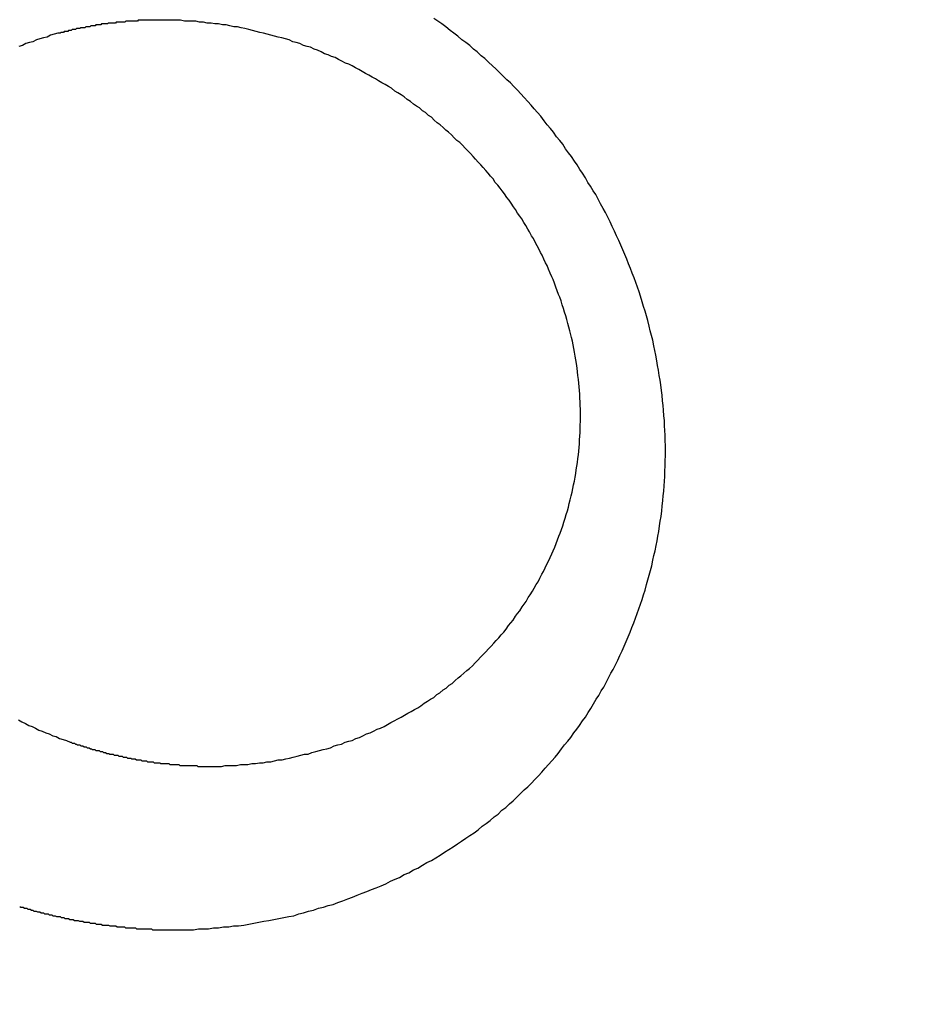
# Model space of a CAD drawing. Header units: millimetres. Extents: x -604189 to 881711, y -381903 to -7297.
# Tile 78 of 256: x -567437 to -567427, y -196014 to -196003. Entities that reach past the tile are written whole.
import ezdxf

# ---------------------------------------------------------------- set-up
doc = ezdxf.new("R2010")
doc.units = ezdxf.units.MM
doc.header["$LTSCALE"] = 100
doc.layers.add('OPIS', color=7, linetype='Continuous')
pattern_1 = [(45, (-296350.26, 111503), (-334.51454, 334.51454), []), (135, (-296350.26, 111503), (-334.51454, -334.51454), [])]

msp = doc.modelspace()

# ---------------------------------------------------------------- hatches: boundary and pattern name
at = {"layer": 'OPIS', "linetype": 'ByBlock', "lineweight": 13}
h = msp.add_hatch(dxfattribs=at)
h.set_pattern_fill('ANSI37', color=0, scale=149)
h.set_pattern_definition(pattern_1)
h.paths.add_polyline_path([(-565846.628, -200148.37), (-566196.825, -200149.347), (-566196.825, -200157.448), (-566296.825, -200157.448), (-566296.825, -200149.626), (-566746.825, -200150.882), (-566746.825, -201168.329, -0.414214), (-566403.888, -201511.266, -1), (-567089.762, -201511.266, -0.414214), (-566746.825, -201168.329), (-566746.825, -200936.871, -0.267949), (-567196.825, -200157.448), (-567296.825, -200157.448), (-567296.825, -200152.416), (-567606.815, -200153.281), (-567606.815, -201603.287), (-567556.815, -201603.147), (-567556.815, -205257.445), (-565846.45, -205257.445)])
h.paths.add_polyline_path([(-551636.825, -198396.286), (-576656.825, -198407.448), (-576656.825, -193157.448), (-579836.825, -193157.448), (-579836.825, -200437.448), (-570846.818, -200437.448), (-570846.818, -200053.169), (-551636.825, -200037.448)])
h.paths.add_polyline_path([(-566819.49, -205014.115), (-566583.775, -205014.115), (-566583.775, -204789.115), (-566819.49, -204789.115)], flags=24)
h.paths.add_polyline_path([(-566959.314, -200828.748), (-566427.171, -200828.748), (-566427.171, -200603.748), (-566959.314, -200603.748)], flags=24)
h.paths.add_polyline_path([(-566792.033, -202497.855), (-566276.912, -202497.855), (-566276.912, -202398.515), (-566792.033, -202398.515)], flags=24)
h.paths.add_polyline_path([(-566791.958, -202387.855), (-565854.55, -202387.855), (-565854.55, -202288.515), (-566791.958, -202288.515)], flags=24)
h.paths.add_polyline_path([(-567194.021, -202505.333), (-566857.345, -202505.333), (-566857.345, -202389.949), (-567194.021, -202389.949)], flags=24)
h.paths.add_polyline_path([(-567153.366, -202393.592), (-566996.4, -202393.592), (-566996.4, -202295.562), (-567153.366, -202295.562)], flags=24)
h.paths.add_polyline_path([(-566516.508, -200627.503), (-566516.508, -200287.803), (-566964.285, -200287.803), (-566964.285, -200627.503)], flags=24)
at = {"layer": 'OPIS', "linetype": 'ByBlock', "lineweight": 9}
h = msp.add_hatch(dxfattribs=at)
h.set_pattern_fill('ANSI37', color=0, scale=149)
h.set_pattern_definition(pattern_1)
edge = h.paths.add_edge_path()
edge.add_line((-551636.825, -193157.448), (-552906.825, -193157.448))
edge.add_line((-552906.825, -193157.448), (-552906.825, -193187.448))
edge.add_line((-552906.825, -193187.448), (-554281.473, -193187.448))
edge.add_line((-554281.473, -193187.448), (-554281.473, -193407.448))
edge.add_line((-554281.473, -193407.448), (-554641.473, -193407.448))
edge.add_line((-554641.473, -193407.448), (-554891.821, -193407.448))
edge.add_line((-554891.821, -193407.448), (-555251.821, -193407.448))
edge.add_line((-555251.821, -193407.448), (-555252.169, -193157.448))
edge.add_line((-555252.169, -193157.448), (-555156.825, -193407.448))
edge.add_line((-555156.825, -193407.448), (-555156.825, -196074.426))
edge.add_line((-555156.825, -196074.426), (-555036.825, -196074.426))
edge.add_line((-555036.825, -196074.426), (-555036.825, -196674.426))
edge.add_line((-555036.825, -196674.426), (-555036.825, -197274.426))
edge.add_line((-555036.825, -197274.426), (-555636.825, -197274.426))
edge.add_line((-555636.825, -197274.426), (-555636.825, -198296.526))
edge.add_line((-555636.825, -198296.526), (-555036.825, -198294.851))
edge.add_line((-555036.825, -198294.851), (-555036.825, -198287.448))
edge.add_line((-555036.825, -198287.448), (-554936.825, -198287.448))
edge.add_line((-554936.825, -198287.448), (-554936.825, -198294.572))
edge.add_line((-554936.825, -198294.572), (-554486.825, -198293.317))
edge.add_line((-554486.825, -198293.317), (-554486.825, -198292.448))
edge.add_line((-554486.825, -198292.448), (-554486.825, -197276.567))
edge.add_arc((-554486.825, -196933.63), 342.937, 180, 270, ccw=False)
edge.add_arc((-554486.825, -196933.63), 342.937, 0, 180, ccw=False)
edge.add_arc((-554486.825, -196933.63), 342.937, -90, 0, ccw=False)
edge.add_line((-554486.825, -197276.567), (-554486.825, -197508.025))
edge.add_arc((-554936.825, -198287.448), 900, 0, 60, ccw=False)
edge.add_line((-554036.825, -198287.448), (-553936.825, -198287.448))
edge.add_line((-553936.825, -198287.448), (-553936.825, -198291.782))
edge.add_line((-553936.825, -198291.782), (-551636.825, -198285.364))
edge.add_line((-551636.825, -198285.364), (-551636.825, -193157.448))
edge = h.paths.add_edge_path(flags=17)
edge.add_arc((-555292.825, -194555.644), 64, 0, 360)
edge = h.paths.add_edge_path(flags=17)
edge.add_arc((-555292.825, -194795.644), 64, 0, 360)
edge = h.paths.add_edge_path(flags=17)
edge.add_arc((-555532.825, -194555.644), 64, 0, 360)
edge = h.paths.add_edge_path(flags=17)
edge.add_arc((-555532.825, -194795.644), 64, 0, 360)
edge = h.paths.add_edge_path(flags=16)
edge.add_arc((-555445.578, -195632.918), 122.24, 0, 360)
edge = h.paths.add_edge_path(flags=17)
edge.add_arc((-555444.953, -195755.157), 131.84, -179.70702, 0.29298, ccw=False)
edge.add_line((-555576.791, -195755.831), (-555577.416, -195633.592))
edge.add_arc((-555445.578, -195632.918), 131.84, 0.29298, 180.29298, ccw=False)
edge.add_line((-555313.74, -195632.244), (-555313.115, -195754.483))
edge = h.paths.add_edge_path(flags=16)
edge.add_line((-555354.602, -195832.663), (-555410.524, -195781.149))
edge.add_arc((-555444.236, -195895.315), 119.04, 73.54834, 77.25266)
edge.add_line((-555417.97, -195779.209), (-555400.458, -195791.093))
edge.add_arc((-555397.928, -195789.134), 3.2, 66.437, 217.7638, ccw=False)
edge.add_arc((-555444.236, -195895.315), 119.04, 62.83618, 66.43696, ccw=False)
edge.add_line((-555389.89, -195789.404), (-555332.197, -195793.322))
edge.add_arc((-555444.953, -195755.157), 119.04, 319.37612, 341.30015, ccw=False)
edge = h.paths.add_edge_path(flags=0)
edge.add_arc((-555445.157, -195715.335), 16, 0, 360)
edge = h.paths.add_edge_path(flags=16)
edge.add_line((-555494.828, -195789.588), (-555556.499, -195794.41))
edge.add_arc((-555553.516, -195795.567), 3.2, 158.7889, 200.417)
edge.add_arc((-555444.953, -195755.157), 119.04, 200.41697, 219.83636)
edge.add_arc((-555533.904, -195829.364), 3.2, 219.8364, 346.9927)
edge.add_line((-555530.786, -195830.084), (-555488.51, -195790.333))
edge.add_arc((-555491.628, -195789.613), 3.2, 346.9927, 539.5529)
edge = h.paths.add_edge_path(flags=16)
edge.add_arc((-555444.953, -195755.157), 119.04, 258.76397, 281.82198, ccw=False)
edge.add_line((-555468.148, -195871.915), (-555480.159, -195865.083))
edge.add_arc((-555483.299, -195864.466), 3.2, 250.669, 348.8814, ccw=False)
edge.add_arc((-555444.953, -195755.157), 119.04, 229.64312, 250.66903, ccw=False)
edge.add_line((-555522.037, -195845.868), (-555468.703, -195779.633))
edge.add_arc((-555459.182, -195767.571), 15.366, -52.9828, 231.7166, ccw=False)
edge.add_arc((-555446.749, -195779.502), 3.2, 91.2428, 186.0743, ccw=False)
edge.add_arc((-555444.236, -195895.315), 119.04, 88.11241, 91.24277, ccw=False)
edge.add_line((-555440.315, -195776.34), (-555420.565, -195871.672))
h.paths.add_polyline_path([(-554267.155, -198153.982), (-554267.155, -197814.282), (-554714.931, -197814.282), (-554714.931, -198153.982)], flags=17)
h.paths.add_polyline_path([(-553792.63, -195548.14), (-553277.509, -195548.14), (-553277.509, -195448.8), (-553792.63, -195448.8)], flags=16)
h.paths.add_polyline_path([(-553792.555, -195438.14), (-553058.934, -195438.14), (-553058.934, -195338.8), (-553792.555, -195338.8)], flags=16)
h.paths.add_polyline_path([(-554194.618, -195555.618), (-553808.217, -195555.618), (-553808.217, -195440.235), (-554194.618, -195440.235)], flags=16)
h.paths.add_polyline_path([(-554153.974, -195443.932), (-553947.262, -195443.932), (-553947.262, -195345.836), (-554153.974, -195345.836)], flags=16)
h.paths.add_polyline_path([(-554256.508, -198153.982), (-554256.508, -197814.282), (-554704.285, -197814.282), (-554704.285, -198153.982)], flags=17)
h.paths.add_polyline_path([(-569496.825, -196631.63), (-571696.825, -196631.63), (-571696.825, -198287.448), (-569496.825, -198287.448)])
h.paths.add_polyline_path([(-567176.825, -196631.63), (-569376.825, -196631.63), (-569376.825, -198287.448), (-567176.825, -198287.448)])
h.paths.add_polyline_path([(-569376.825, -196535.63), (-567176.825, -196535.63), (-567176.825, -193157.448), (-569376.825, -193157.448)])
edge = h.paths.add_edge_path()
edge.add_arc((-571534.473, -195440.24), 50, 180, 270.0022)
edge.add_line((-571534.471, -195490.24), (-571329.472, -195490.239))
edge.add_arc((-571329.473, -195440.239), 50, 270.0009, 360)
edge.add_line((-571279.473, -195440.239), (-571279.473, -194996.239))
edge.add_arc((-571329.473, -194996.239), 50, 0, 90.0004)
edge.add_line((-571329.474, -194946.239), (-571534.474, -194946.24))
edge.add_arc((-571534.473, -194996.24), 50, 90.0009, 180)
edge.add_line((-571584.473, -194996.24), (-571584.473, -195440.24))
h.paths.add_polyline_path([(-571696.825, -196535.63), (-569496.825, -196535.63), (-569496.825, -193157.448), (-571696.825, -193157.448)])
edge = h.paths.add_edge_path()
edge.add_arc((-571945.684, -193388.705), 50, 0, 90.0004)
edge.add_line((-571945.684, -193338.705), (-572150.684, -193338.707))
edge.add_arc((-572150.684, -193388.707), 50, 90.0009, 180)
edge.add_line((-572200.684, -193388.707), (-572200.684, -193832.707))
edge.add_arc((-572150.684, -193832.707), 50, 180, 270.0022)
edge.add_line((-572150.682, -193882.707), (-571945.683, -193882.705))
edge.add_arc((-571945.684, -193832.705), 50, 270.0009, 360)
edge.add_line((-571895.684, -193832.705), (-571895.684, -193388.705))
h.paths.add_polyline_path([(-571816.825, -198287.448), (-571816.825, -193157.448), (-573216.825, -193157.448), (-573216.825, -198287.448)])

# ---------------------------------------------------------------- linework, layer by layer
at = {"color": 0}
for points in [[(-567435.17, -196003.248, 0), (-567435.178, -196003.248, 0), (-567435.186, -196003.248, 0), (-567435.193, -196003.248, 0), (-567435.201, -196003.248, 0), (-567435.209, -196003.248, 0), (-567435.217, -196003.248, 0), (-567435.225, -196003.248, 0), (-567435.233, -196003.248, 0), (-567435.241, -196003.248, 0), (-567435.249, -196003.248, 0), (-567435.257, -196003.248, 0), (-567435.265, -196003.248, 0), (-567435.273, -196003.248, 0), (-567435.28, -196003.248, 0), (-567435.288, -196003.248, 0), (-567435.296, -196003.248, 0), (-567435.304, -196003.258, 0), (-567435.312, -196003.258, 0), (-567435.32, -196003.258, 0), (-567435.328, -196003.258, 0), (-567435.336, -196003.258, 0), (-567435.344, -196003.258, 0), (-567435.351, -196003.258, 0), (-567435.359, -196003.258, 0), (-567435.367, -196003.258, 0), (-567435.375, -196003.258, 0), (-567435.383, -196003.258, 0), (-567435.391, -196003.258, 0), (-567435.399, -196003.258, 0), (-567435.407, -196003.258, 0), (-567435.415, -196003.258, 0), (-567435.422, -196003.258, 0), (-567435.43, -196003.258, 0), (-567435.438, -196003.268, 0), (-567435.446, -196003.268, 0), (-567435.454, -196003.268, 0), (-567435.462, -196003.268, 0), (-567435.47, -196003.268, 0), (-567435.477, -196003.268, 0), (-567435.485, -196003.268, 0), (-567435.493, -196003.268, 0), (-567435.501, -196003.268, 0), (-567435.509, -196003.268, 0), (-567435.517, -196003.268, 0), (-567435.525, -196003.268, 0), (-567435.532, -196003.268, 0), (-567435.54, -196003.278, 0), (-567435.548, -196003.278, 0), (-567435.556, -196003.278, 0), (-567435.564, -196003.278, 0), (-567435.572, -196003.278, 0), (-567435.579, -196003.278, 0), (-567435.587, -196003.278, 0), (-567435.595, -196003.278, 0), (-567435.603, -196003.278, 0), (-567435.611, -196003.278, 0), (-567435.619, -196003.278, 0), (-567435.626, -196003.288, 0), (-567435.634, -196003.288, 0), (-567435.642, -196003.288, 0), (-567435.65, -196003.288, 0), (-567435.658, -196003.288, 0), (-567435.665, -196003.288, 0), (-567435.673, -196003.288, 0), (-567435.681, -196003.288, 0), (-567435.689, -196003.288, 0), (-567435.697, -196003.298, 0), (-567435.704, -196003.298, 0), (-567435.712, -196003.298, 0), (-567435.72, -196003.298, 0), (-567435.728, -196003.298, 0), (-567435.735, -196003.298, 0), (-567435.743, -196003.298, 0), (-567435.751, -196003.298, 0), (-567435.759, -196003.308, 0), (-567435.766, -196003.308, 0), (-567435.774, -196003.308, 0), (-567435.782, -196003.308, 0), (-567435.79, -196003.308, 0), (-567435.797, -196003.308, 0), (-567435.805, -196003.308, 0), (-567435.813, -196003.318, 0), (-567435.821, -196003.318, 0), (-567435.828, -196003.318, 0), (-567435.836, -196003.318, 0), (-567435.844, -196003.318, 0), (-567435.852, -196003.318, 0), (-567435.859, -196003.318, 0), (-567435.867, -196003.328, 0), (-567435.875, -196003.328, 0), (-567435.882, -196003.328, 0), (-567435.89, -196003.328, 0), (-567435.898, -196003.328, 0), (-567435.906, -196003.328, 0), (-567435.913, -196003.328, 0), (-567435.921, -196003.338, 0), (-567435.929, -196003.338, 0), (-567435.936, -196003.338, 0), (-567435.944, -196003.338, 0), (-567435.952, -196003.338, 0), (-567435.959, -196003.338, 0), (-567435.967, -196003.348, 0), (-567435.975, -196003.348, 0), (-567435.982, -196003.348, 0), (-567435.99, -196003.348, 0), (-567435.998, -196003.348, 0), (-567436.005, -196003.348, 0), (-567436.013, -196003.358, 0), (-567436.02, -196003.358, 0), (-567436.028, -196003.358, 0), (-567436.036, -196003.358, 0), (-567436.043, -196003.358, 0), (-567436.051, -196003.368, 0), (-567436.059, -196003.368, 0), (-567436.066, -196003.368, 0), (-567436.074, -196003.368, 0), (-567436.081, -196003.368, 0), (-567436.089, -196003.368, 0), (-567436.096, -196003.378, 0), (-567436.104, -196003.378, 0), (-567436.112, -196003.378, 0), (-567436.119, -196003.378, 0), (-567436.127, -196003.378, 0), (-567436.134, -196003.388, 0), (-567436.142, -196003.388, 0), (-567436.149, -196003.388, 0), (-567436.157, -196003.388, 0)], [(-567434.524, -196011.248, 0), (-567434.484, -196011.248, 0), (-567434.444, -196011.248, 0), (-567434.403, -196011.248, 0), (-567434.362, -196011.238, 0), (-567434.322, -196011.238, 0), (-567434.281, -196011.238, 0), (-567434.241, -196011.238, 0), (-567434.2, -196011.228, 0), (-567434.159, -196011.228, 0), (-567434.119, -196011.228, 0), (-567434.078, -196011.218, 0), (-567434.037, -196011.218, 0), (-567433.997, -196011.208, 0), (-567433.956, -196011.208, 0), (-567433.916, -196011.198, 0), (-567433.875, -196011.198, 0), (-567433.835, -196011.188, 0), (-567433.794, -196011.178, 0), (-567433.754, -196011.178, 0), (-567433.713, -196011.168, 0), (-567433.673, -196011.158, 0), (-567433.633, -196011.148, 0), (-567433.593, -196011.138, 0), (-567433.552, -196011.128, 0), (-567433.512, -196011.118, 0), (-567433.472, -196011.118, 0), (-567433.433, -196011.098, 0), (-567433.393, -196011.088, 0), (-567433.353, -196011.078, 0), (-567433.313, -196011.068, 0), (-567433.274, -196011.058, 0), (-567433.235, -196011.048, 0), (-567433.195, -196011.028, 0), (-567433.156, -196011.018, 0), (-567433.117, -196011.008, 0), (-567433.078, -196010.988, 0), (-567433.039, -196010.978, 0), (-567433.001, -196010.968, 0), (-567432.962, -196010.948, 0), (-567432.924, -196010.938, 0), (-567432.886, -196010.918, 0), (-567432.848, -196010.898, 0), (-567432.81, -196010.888, 0), (-567432.772, -196010.868, 0), (-567432.734, -196010.848, 0), (-567432.697, -196010.838, 0), (-567432.66, -196010.818, 0), (-567432.623, -196010.798, 0), (-567432.586, -196010.778, 0), (-567432.55, -196010.758, 0), (-567432.513, -196010.738, 0), (-567432.477, -196010.718, 0), (-567432.441, -196010.698, 0), (-567432.405, -196010.678, 0), (-567432.37, -196010.658, 0), (-567432.334, -196010.638, 0), (-567432.299, -196010.618, 0), (-567432.265, -196010.598, 0), (-567432.23, -196010.568, 0), (-567432.196, -196010.548, 0), (-567432.162, -196010.528, 0), (-567432.128, -196010.508, 0), (-567432.094, -196010.478, 0), (-567432.061, -196010.458, 0), (-567432.028, -196010.428, 0), (-567431.995, -196010.408, 0), (-567431.963, -196010.378, 0), (-567431.93, -196010.358, 0), (-567431.899, -196010.328, 0), (-567431.867, -196010.298, 0), (-567431.836, -196010.278, 0), (-567431.805, -196010.248, 0), (-567431.774, -196010.218, 0), (-567431.743, -196010.198, 0), (-567431.713, -196010.168, 0), (-567431.684, -196010.138, 0), (-567431.654, -196010.108, 0), (-567431.625, -196010.078, 0), (-567431.596, -196010.048, 0), (-567431.568, -196010.018, 0), (-567431.539, -196009.988, 0), (-567431.512, -196009.958, 0), (-567431.484, -196009.928, 0), (-567431.457, -196009.898, 0), (-567431.43, -196009.868, 0), (-567431.404, -196009.838, 0), (-567431.377, -196009.808, 0), (-567431.352, -196009.778, 0), (-567431.326, -196009.738, 0), (-567431.301, -196009.708, 0), (-567431.276, -196009.678, 0), (-567431.252, -196009.638, 0), (-567431.228, -196009.608, 0), (-567431.204, -196009.578, 0), (-567431.181, -196009.538, 0), (-567431.158, -196009.508, 0), (-567431.136, -196009.478, 0), (-567431.114, -196009.438, 0), (-567431.092, -196009.408, 0), (-567431.07, -196009.368, 0), (-567431.05, -196009.338, 0), (-567431.029, -196009.298, 0), (-567431.009, -196009.268, 0), (-567430.989, -196009.228, 0), (-567430.97, -196009.188, 0), (-567430.951, -196009.158, 0), (-567430.932, -196009.118, 0), (-567430.914, -196009.078, 0), (-567430.897, -196009.048, 0), (-567430.879, -196009.008, 0), (-567430.863, -196008.968, 0), (-567430.846, -196008.938, 0), (-567430.83, -196008.898, 0), (-567430.815, -196008.858, 0), (-567430.8, -196008.818, 0), (-567430.785, -196008.778, 0), (-567430.771, -196008.748, 0), (-567430.757, -196008.708, 0), (-567430.744, -196008.668, 0), (-567430.731, -196008.628, 0), (-567430.719, -196008.588, 0), (-567430.707, -196008.548, 0), (-567430.695, -196008.508, 0), (-567430.684, -196008.468, 0), (-567430.674, -196008.428, 0), (-567430.664, -196008.388, 0), (-567430.654, -196008.348, 0), (-567430.645, -196008.308, 0), (-567430.636, -196008.268, 0), (-567430.628, -196008.228, 0), (-567430.62, -196008.188, 0), (-567430.612, -196008.148, 0), (-567430.605, -196008.108, 0), (-567430.599, -196008.068, 0), (-567430.593, -196008.028, 0), (-567430.587, -196007.988, 0), (-567430.582, -196007.948, 0), (-567430.577, -196007.908, 0), (-567430.573, -196007.868, 0), (-567430.569, -196007.828, 0), (-567430.566, -196007.788, 0), (-567430.563, -196007.748, 0), (-567430.561, -196007.708, 0), (-567430.558, -196007.668, 0), (-567430.557, -196007.628, 0), (-567430.556, -196007.588, 0), (-567430.555, -196007.548, 0), (-567430.555, -196007.498, 0), (-567430.555, -196007.458, 0), (-567430.555, -196007.418, 0), (-567430.557, -196007.378, 0), (-567430.558, -196007.338, 0), (-567430.56, -196007.298, 0), (-567430.562, -196007.258, 0), (-567430.565, -196007.218, 0), (-567430.568, -196007.178, 0), (-567430.572, -196007.138, 0), (-567430.576, -196007.098, 0), (-567430.581, -196007.058, 0), (-567430.586, -196007.018, 0), (-567430.591, -196006.978, 0), (-567430.597, -196006.928, 0), (-567430.603, -196006.888, 0), (-567430.61, -196006.848, 0), (-567430.617, -196006.808, 0), (-567430.625, -196006.768, 0), (-567430.633, -196006.728, 0), (-567430.641, -196006.688, 0), (-567430.65, -196006.648, 0), (-567430.66, -196006.608, 0), (-567430.669, -196006.578, 0), (-567430.679, -196006.538, 0), (-567430.69, -196006.498, 0), (-567430.701, -196006.458, 0), (-567430.712, -196006.418, 0), (-567430.724, -196006.378, 0), (-567430.736, -196006.338, 0), (-567430.749, -196006.298, 0), (-567430.762, -196006.258, 0), (-567430.775, -196006.218, 0), (-567430.789, -196006.188, 0), (-567430.803, -196006.148, 0), (-567430.818, -196006.108, 0), (-567430.832, -196006.068, 0), (-567430.848, -196006.028, 0), (-567430.863, -196005.998, 0), (-567430.879, -196005.958, 0), (-567430.896, -196005.918, 0), (-567430.912, -196005.878, 0), (-567430.929, -196005.848, 0), (-567430.947, -196005.808, 0), (-567430.965, -196005.768, 0), (-567430.983, -196005.738, 0), (-567431.001, -196005.698, 0), (-567431.02, -196005.668, 0), (-567431.04, -196005.628, 0), (-567431.059, -196005.588, 0), (-567431.079, -196005.558, 0), (-567431.099, -196005.518, 0), (-567431.12, -196005.488, 0), (-567431.141, -196005.448, 0), (-567431.162, -196005.418, 0), (-567431.183, -196005.378, 0), (-567431.205, -196005.348, 0), (-567431.228, -196005.318, 0), (-567431.25, -196005.278, 0), (-567431.273, -196005.248, 0), (-567431.296, -196005.208, 0), (-567431.32, -196005.178, 0), (-567431.343, -196005.148, 0), (-567431.367, -196005.108, 0), (-567431.392, -196005.078, 0), (-567431.416, -196005.048, 0), (-567431.441, -196005.018, 0), (-567431.467, -196004.988, 0), (-567431.492, -196004.948, 0), (-567431.518, -196004.918, 0), (-567431.544, -196004.888, 0), (-567431.57, -196004.858, 0), (-567431.597, -196004.828, 0), (-567431.624, -196004.798, 0), (-567431.651, -196004.768, 0), (-567431.679, -196004.738, 0), (-567431.706, -196004.708, 0), (-567431.734, -196004.678, 0), (-567431.763, -196004.648, 0), (-567431.791, -196004.618, 0), (-567431.82, -196004.588, 0), (-567431.849, -196004.558, 0), (-567431.878, -196004.538, 0), (-567431.908, -196004.508, 0), (-567431.938, -196004.478, 0), (-567431.968, -196004.448, 0), (-567431.998, -196004.428, 0), (-567432.028, -196004.398, 0), (-567432.059, -196004.368, 0), (-567432.09, -196004.348, 0), (-567432.121, -196004.318, 0), (-567432.153, -196004.288, 0), (-567432.184, -196004.268, 0), (-567432.216, -196004.238, 0), (-567432.248, -196004.218, 0), (-567432.28, -196004.188, 0), (-567432.313, -196004.168, 0), (-567432.345, -196004.148, 0), (-567432.378, -196004.118, 0), (-567432.411, -196004.098, 0), (-567432.445, -196004.068, 0), (-567432.478, -196004.048, 0), (-567432.512, -196004.028, 0), (-567432.546, -196004.008, 0), (-567432.58, -196003.978, 0), (-567432.614, -196003.958, 0), (-567432.648, -196003.938, 0), (-567432.683, -196003.918, 0), (-567432.718, -196003.898, 0), (-567432.753, -196003.878, 0), (-567432.788, -196003.858, 0), (-567432.823, -196003.838, 0), (-567432.858, -196003.818, 0), (-567432.894, -196003.798, 0), (-567432.93, -196003.778, 0), (-567432.966, -196003.758, 0), (-567433.002, -196003.738, 0), (-567433.038, -196003.718, 0), (-567433.075, -196003.708, 0), (-567433.111, -196003.688, 0), (-567433.148, -196003.668, 0), (-567433.185, -196003.648, 0), (-567433.222, -196003.638, 0), (-567433.259, -196003.618, 0), (-567433.297, -196003.608, 0), (-567433.334, -196003.588, 0), (-567433.372, -196003.568, 0), (-567433.41, -196003.558, 0), (-567433.448, -196003.538, 0), (-567433.486, -196003.528, 0), (-567433.524, -196003.518, 0), (-567433.562, -196003.498, 0), (-567433.601, -196003.488, 0), (-567433.639, -196003.478, 0), (-567433.678, -196003.458, 0), (-567433.717, -196003.448, 0), (-567433.756, -196003.438, 0), (-567433.795, -196003.428, 0), (-567433.834, -196003.418, 0), (-567433.873, -196003.408, 0), (-567433.913, -196003.398, 0), (-567433.952, -196003.388, 0), (-567433.992, -196003.378, 0), (-567434.032, -196003.368, 0), (-567434.071, -196003.358, 0), (-567434.111, -196003.348, 0), (-567434.151, -196003.338, 0), (-567434.192, -196003.328, 0), (-567434.232, -196003.318, 0), (-567434.272, -196003.318, 0), (-567434.312, -196003.308, 0), (-567434.353, -196003.298, 0), (-567434.393, -196003.298, 0), (-567434.434, -196003.288, 0), (-567434.475, -196003.288, 0), (-567434.515, -196003.278, 0), (-567434.556, -196003.278, 0), (-567434.597, -196003.268, 0), (-567434.638, -196003.268, 0), (-567434.678, -196003.258, 0), (-567434.719, -196003.258, 0), (-567434.76, -196003.258, 0), (-567434.801, -196003.258, 0), (-567434.842, -196003.248, 0), (-567434.883, -196003.248, 0), (-567434.924, -196003.248, 0), (-567434.965, -196003.248, 0), (-567435.006, -196003.248, 0), (-567435.047, -196003.248, 0), (-567435.088, -196003.248, 0), (-567435.129, -196003.248, 0), (-567435.17, -196003.248, 0)], [(-567434.919, -196012.998, 0), (-567434.865, -196012.998, 0), (-567434.811, -196012.998, 0), (-567434.758, -196012.998, 0), (-567434.704, -196012.998, 0), (-567434.65, -196012.988, 0), (-567434.596, -196012.988, 0), (-567434.542, -196012.988, 0), (-567434.488, -196012.978, 0), (-567434.434, -196012.978, 0), (-567434.38, -196012.968, 0), (-567434.326, -196012.968, 0), (-567434.273, -196012.958, 0), (-567434.219, -196012.958, 0), (-567434.165, -196012.948, 0), (-567434.111, -196012.938, 0), (-567434.057, -196012.928, 0), (-567434.003, -196012.918, 0), (-567433.949, -196012.908, 0), (-567433.896, -196012.898, 0), (-567433.842, -196012.888, 0), (-567433.788, -196012.878, 0), (-567433.735, -196012.868, 0), (-567433.682, -196012.858, 0), (-567433.628, -196012.848, 0), (-567433.575, -196012.828, 0), (-567433.522, -196012.818, 0), (-567433.469, -196012.798, 0), (-567433.416, -196012.788, 0), (-567433.363, -196012.768, 0), (-567433.311, -196012.758, 0), (-567433.258, -196012.738, 0), (-567433.206, -196012.728, 0), (-567433.154, -196012.708, 0), (-567433.102, -196012.688, 0), (-567433.05, -196012.668, 0), (-567432.998, -196012.648, 0), (-567432.947, -196012.628, 0), (-567432.895, -196012.608, 0), (-567432.844, -196012.588, 0), (-567432.793, -196012.568, 0), (-567432.743, -196012.548, 0), (-567432.692, -196012.528, 0), (-567432.642, -196012.508, 0), (-567432.592, -196012.478, 0), (-567432.542, -196012.458, 0), (-567432.493, -196012.438, 0), (-567432.443, -196012.408, 0), (-567432.394, -196012.388, 0), (-567432.346, -196012.358, 0), (-567432.297, -196012.338, 0), (-567432.249, -196012.308, 0), (-567432.201, -196012.278, 0), (-567432.153, -196012.258, 0), (-567432.106, -196012.228, 0), (-567432.059, -196012.198, 0), (-567432.012, -196012.168, 0), (-567431.966, -196012.138, 0), (-567431.92, -196012.108, 0), (-567431.874, -196012.078, 0), (-567431.829, -196012.048, 0), (-567431.784, -196012.018, 0), (-567431.74, -196011.988, 0), (-567431.695, -196011.958, 0), (-567431.651, -196011.928, 0), (-567431.608, -196011.888, 0), (-567431.565, -196011.858, 0), (-567431.522, -196011.828, 0), (-567431.48, -196011.788, 0), (-567431.438, -196011.758, 0), (-567431.397, -196011.718, 0), (-567431.356, -196011.688, 0), (-567431.315, -196011.648, 0), (-567431.275, -196011.618, 0), (-567431.235, -196011.578, 0), (-567431.196, -196011.538, 0), (-567431.157, -196011.498, 0), (-567431.118, -196011.468, 0), (-567431.08, -196011.428, 0), (-567431.042, -196011.388, 0), (-567431.005, -196011.348, 0), (-567430.969, -196011.308, 0), (-567430.932, -196011.268, 0), (-567430.896, -196011.228, 0), (-567430.861, -196011.188, 0), (-567430.826, -196011.148, 0), (-567430.792, -196011.108, 0), (-567430.758, -196011.058, 0), (-567430.724, -196011.018, 0), (-567430.691, -196010.978, 0), (-567430.658, -196010.938, 0), (-567430.626, -196010.888, 0), (-567430.594, -196010.848, 0), (-567430.563, -196010.808, 0), (-567430.533, -196010.758, 0), (-567430.502, -196010.718, 0), (-567430.473, -196010.668, 0), (-567430.443, -196010.628, 0), (-567430.415, -196010.578, 0), (-567430.386, -196010.528, 0), (-567430.358, -196010.488, 0), (-567430.331, -196010.438, 0), (-567430.304, -196010.398, 0), (-567430.278, -196010.348, 0), (-567430.252, -196010.298, 0), (-567430.227, -196010.248, 0), (-567430.202, -196010.208, 0), (-567430.178, -196010.158, 0), (-567430.154, -196010.108, 0), (-567430.131, -196010.058, 0), (-567430.108, -196010.008, 0), (-567430.086, -196009.958, 0), (-567430.064, -196009.908, 0), (-567430.043, -196009.858, 0), (-567430.023, -196009.808, 0), (-567430.003, -196009.758, 0), (-567429.983, -196009.708, 0), (-567429.964, -196009.658, 0), (-567429.946, -196009.608, 0), (-567429.928, -196009.558, 0), (-567429.91, -196009.508, 0), (-567429.893, -196009.458, 0), (-567429.877, -196009.408, 0), (-567429.861, -196009.358, 0), (-567429.846, -196009.298, 0), (-567429.831, -196009.248, 0), (-567429.817, -196009.198, 0), (-567429.804, -196009.148, 0), (-567429.79, -196009.098, 0), (-567429.778, -196009.038, 0), (-567429.766, -196008.988, 0), (-567429.754, -196008.938, 0), (-567429.744, -196008.878, 0), (-567429.733, -196008.828, 0), (-567429.724, -196008.778, 0), (-567429.714, -196008.728, 0), (-567429.706, -196008.668, 0), (-567429.698, -196008.618, 0), (-567429.69, -196008.568, 0), (-567429.683, -196008.508, 0), (-567429.677, -196008.458, 0), (-567429.671, -196008.398, 0), (-567429.666, -196008.348, 0), (-567429.661, -196008.298, 0), (-567429.657, -196008.238, 0), (-567429.653, -196008.188, 0), (-567429.65, -196008.138, 0), (-567429.648, -196008.078, 0), (-567429.646, -196008.028, 0), (-567429.645, -196007.968, 0), (-567429.644, -196007.918, 0), (-567429.644, -196007.868, 0), (-567429.644, -196007.808, 0), (-567429.645, -196007.758, 0), (-567429.647, -196007.698, 0), (-567429.649, -196007.648, 0), (-567429.652, -196007.598, 0), (-567429.655, -196007.538, 0), (-567429.659, -196007.488, 0), (-567429.663, -196007.428, 0), (-567429.668, -196007.378, 0), (-567429.673, -196007.328, 0), (-567429.679, -196007.268, 0), (-567429.686, -196007.218, 0), (-567429.693, -196007.158, 0), (-567429.701, -196007.108, 0), (-567429.709, -196007.058, 0), (-567429.717, -196006.998, 0), (-567429.727, -196006.948, 0), (-567429.736, -196006.898, 0), (-567429.747, -196006.838, 0), (-567429.757, -196006.788, 0), (-567429.769, -196006.738, 0), (-567429.78, -196006.678, 0), (-567429.793, -196006.628, 0), (-567429.806, -196006.578, 0), (-567429.819, -196006.528, 0), (-567429.833, -196006.468, 0), (-567429.847, -196006.418, 0), (-567429.862, -196006.368, 0), (-567429.877, -196006.318, 0), (-567429.893, -196006.268, 0), (-567429.91, -196006.208, 0), (-567429.926, -196006.158, 0), (-567429.944, -196006.108, 0), (-567429.962, -196006.058, 0), (-567429.98, -196006.008, 0), (-567429.999, -196005.958, 0), (-567430.018, -196005.908, 0), (-567430.038, -196005.858, 0), (-567430.058, -196005.808, 0), (-567430.079, -196005.758, 0), (-567430.1, -196005.708, 0), (-567430.122, -196005.658, 0), (-567430.144, -196005.608, 0), (-567430.167, -196005.558, 0), (-567430.19, -196005.508, 0), (-567430.213, -196005.458, 0), (-567430.237, -196005.408, 0), (-567430.262, -196005.358, 0), (-567430.287, -196005.308, 0), (-567430.312, -196005.268, 0), (-567430.338, -196005.218, 0), (-567430.364, -196005.168, 0), (-567430.391, -196005.118, 0), (-567430.418, -196005.078, 0), (-567430.446, -196005.028, 0), (-567430.474, -196004.988, 0), (-567430.502, -196004.938, 0), (-567430.531, -196004.888, 0), (-567430.561, -196004.848, 0), (-567430.59, -196004.798, 0), (-567430.62, -196004.758, 0), (-567430.651, -196004.708, 0), (-567430.682, -196004.668, 0), (-567430.713, -196004.628, 0), (-567430.745, -196004.578, 0), (-567430.777, -196004.538, 0), (-567430.81, -196004.498, 0), (-567430.843, -196004.448, 0), (-567430.876, -196004.408, 0), (-567430.91, -196004.368, 0), (-567430.944, -196004.328, 0), (-567430.979, -196004.278, 0), (-567431.014, -196004.238, 0), (-567431.049, -196004.198, 0), (-567431.084, -196004.158, 0), (-567431.12, -196004.118, 0), (-567431.157, -196004.078, 0), (-567431.193, -196004.038, 0), (-567431.23, -196003.998, 0), (-567431.268, -196003.958, 0), (-567431.306, -196003.918, 0), (-567431.344, -196003.888, 0), (-567431.382, -196003.848, 0), (-567431.421, -196003.808, 0), (-567431.46, -196003.768, 0), (-567431.499, -196003.738, 0), (-567431.539, -196003.698, 0), (-567431.579, -196003.658, 0), (-567431.619, -196003.628, 0), (-567431.66, -196003.588, 0), (-567431.701, -196003.558, 0), (-567431.742, -196003.518, 0), (-567431.784, -196003.488, 0), (-567431.826, -196003.458, 0), (-567431.868, -196003.418, 0), (-567431.911, -196003.388, 0), (-567431.953, -196003.358, 0), (-567431.997, -196003.318, 0), (-567432.04, -196003.288, 0), (-567432.084, -196003.258, 0), (-567432.127, -196003.228, 0)], [(-567436.158, -196003.388, 0), (-567436.196, -196003.398, 0), (-567436.235, -196003.408, 0), (-567436.273, -196003.428, 0), (-567436.311, -196003.438, 0), (-567436.349, -196003.448, 0), (-567436.387, -196003.458, 0), (-567436.425, -196003.478, 0), (-567436.463, -196003.488, 0), (-567436.501, -196003.498, 0), (-567436.538, -196003.518, 0), (-567436.576, -196003.528, 0)], [(-567436.578, -196010.748, 0), (-567436.542, -196010.768, 0), (-567436.506, -196010.788, 0), (-567436.47, -196010.808, 0), (-567436.433, -196010.818, 0), (-567436.397, -196010.838, 0), (-567436.36, -196010.858, 0), (-567436.324, -196010.868, 0), (-567436.287, -196010.888, 0), (-567436.25, -196010.898, 0), (-567436.213, -196010.918, 0), (-567436.175, -196010.928, 0), (-567436.138, -196010.948, 0), (-567436.101, -196010.958, 0), (-567436.063, -196010.968, 0), (-567436.026, -196010.988, 0)], [(-567436.025, -196010.988, 0), (-567436.014, -196010.988, 0), (-567436.003, -196010.998, 0), (-567435.991, -196010.998, 0), (-567435.98, -196010.998, 0), (-567435.968, -196011.008, 0), (-567435.957, -196011.008, 0), (-567435.946, -196011.018, 0), (-567435.934, -196011.018, 0), (-567435.923, -196011.018, 0), (-567435.911, -196011.028, 0), (-567435.9, -196011.028, 0), (-567435.889, -196011.028, 0), (-567435.877, -196011.038, 0), (-567435.866, -196011.038, 0), (-567435.854, -196011.038, 0), (-567435.843, -196011.048, 0), (-567435.831, -196011.048, 0), (-567435.82, -196011.048, 0), (-567435.808, -196011.058, 0), (-567435.796, -196011.058, 0), (-567435.785, -196011.068, 0), (-567435.773, -196011.068, 0), (-567435.762, -196011.068, 0), (-567435.75, -196011.078, 0), (-567435.739, -196011.078, 0), (-567435.727, -196011.078, 0), (-567435.715, -196011.078, 0), (-567435.704, -196011.088, 0), (-567435.692, -196011.088, 0), (-567435.68, -196011.088, 0), (-567435.669, -196011.098, 0), (-567435.657, -196011.098, 0), (-567435.645, -196011.098, 0), (-567435.634, -196011.108, 0), (-567435.622, -196011.108, 0), (-567435.61, -196011.108, 0), (-567435.599, -196011.118, 0), (-567435.587, -196011.118, 0), (-567435.575, -196011.118, 0), (-567435.564, -196011.118, 0), (-567435.552, -196011.128, 0), (-567435.54, -196011.128, 0), (-567435.528, -196011.128, 0), (-567435.516, -196011.128, 0), (-567435.505, -196011.138, 0), (-567435.493, -196011.138, 0), (-567435.481, -196011.138, 0), (-567435.469, -196011.138, 0), (-567435.458, -196011.148, 0), (-567435.446, -196011.148, 0), (-567435.434, -196011.148, 0), (-567435.422, -196011.148, 0), (-567435.41, -196011.158, 0), (-567435.398, -196011.158, 0), (-567435.387, -196011.158, 0), (-567435.375, -196011.158, 0), (-567435.363, -196011.168, 0), (-567435.351, -196011.168, 0), (-567435.339, -196011.168, 0), (-567435.327, -196011.168, 0), (-567435.315, -196011.178, 0), (-567435.303, -196011.178, 0), (-567435.292, -196011.178, 0), (-567435.28, -196011.178, 0), (-567435.268, -196011.178, 0), (-567435.256, -196011.188, 0), (-567435.244, -196011.188, 0), (-567435.232, -196011.188, 0), (-567435.22, -196011.188, 0), (-567435.208, -196011.188, 0), (-567435.196, -196011.198, 0), (-567435.184, -196011.198, 0), (-567435.172, -196011.198, 0), (-567435.16, -196011.198, 0), (-567435.148, -196011.198, 0), (-567435.136, -196011.198, 0), (-567435.125, -196011.208, 0), (-567435.113, -196011.208, 0), (-567435.101, -196011.208, 0), (-567435.089, -196011.208, 0), (-567435.077, -196011.208, 0), (-567435.065, -196011.208, 0), (-567435.053, -196011.218, 0), (-567435.041, -196011.218, 0), (-567435.029, -196011.218, 0), (-567435.017, -196011.218, 0), (-567435.005, -196011.218, 0), (-567434.993, -196011.218, 0), (-567434.981, -196011.218, 0), (-567434.969, -196011.218, 0), (-567434.957, -196011.228, 0), (-567434.945, -196011.228, 0), (-567434.933, -196011.228, 0), (-567434.921, -196011.228, 0), (-567434.909, -196011.228, 0), (-567434.897, -196011.228, 0), (-567434.885, -196011.228, 0), (-567434.873, -196011.228, 0), (-567434.861, -196011.228, 0), (-567434.849, -196011.238, 0), (-567434.837, -196011.238, 0), (-567434.825, -196011.238, 0), (-567434.813, -196011.238, 0), (-567434.801, -196011.238, 0), (-567434.789, -196011.238, 0), (-567434.777, -196011.238, 0), (-567434.765, -196011.238, 0), (-567434.753, -196011.238, 0), (-567434.741, -196011.238, 0), (-567434.729, -196011.238, 0), (-567434.717, -196011.238, 0), (-567434.705, -196011.238, 0), (-567434.693, -196011.238, 0), (-567434.68, -196011.238, 0), (-567434.668, -196011.238, 0), (-567434.656, -196011.248, 0), (-567434.644, -196011.248, 0), (-567434.632, -196011.248, 0), (-567434.62, -196011.248, 0), (-567434.608, -196011.248, 0), (-567434.596, -196011.248, 0), (-567434.584, -196011.248, 0), (-567434.572, -196011.248, 0), (-567434.56, -196011.248, 0), (-567434.548, -196011.248, 0), (-567434.536, -196011.248, 0), (-567434.524, -196011.248, 0)], [(-567436.566, -196012.748, 0), (-567436.553, -196012.758, 0), (-567436.541, -196012.758, 0), (-567436.528, -196012.758, 0), (-567436.516, -196012.768, 0), (-567436.503, -196012.768, 0), (-567436.49, -196012.768, 0), (-567436.478, -196012.778, 0), (-567436.465, -196012.778, 0), (-567436.453, -196012.778, 0), (-567436.44, -196012.788, 0), (-567436.427, -196012.788, 0), (-567436.415, -196012.798, 0), (-567436.402, -196012.798, 0), (-567436.389, -196012.798, 0), (-567436.377, -196012.808, 0), (-567436.364, -196012.808, 0), (-567436.351, -196012.808, 0), (-567436.338, -196012.818, 0), (-567436.326, -196012.818, 0), (-567436.313, -196012.818, 0), (-567436.3, -196012.828, 0), (-567436.287, -196012.828, 0), (-567436.275, -196012.828, 0), (-567436.262, -196012.828, 0), (-567436.249, -196012.838, 0), (-567436.236, -196012.838, 0), (-567436.223, -196012.838, 0), (-567436.211, -196012.848, 0), (-567436.198, -196012.848, 0), (-567436.185, -196012.848, 0), (-567436.172, -196012.858, 0), (-567436.159, -196012.858, 0), (-567436.146, -196012.858, 0), (-567436.134, -196012.858, 0), (-567436.121, -196012.868, 0), (-567436.108, -196012.868, 0), (-567436.095, -196012.868, 0), (-567436.082, -196012.878, 0), (-567436.069, -196012.878, 0), (-567436.056, -196012.878, 0), (-567436.043, -196012.878, 0), (-567436.03, -196012.888, 0), (-567436.017, -196012.888, 0), (-567436.005, -196012.888, 0), (-567435.992, -196012.888, 0), (-567435.979, -196012.898, 0), (-567435.966, -196012.898, 0), (-567435.953, -196012.898, 0), (-567435.94, -196012.898, 0), (-567435.927, -196012.908, 0), (-567435.914, -196012.908, 0), (-567435.901, -196012.908, 0), (-567435.888, -196012.908, 0), (-567435.875, -196012.918, 0), (-567435.862, -196012.918, 0), (-567435.849, -196012.918, 0), (-567435.836, -196012.918, 0), (-567435.823, -196012.918, 0), (-567435.81, -196012.928, 0), (-567435.797, -196012.928, 0), (-567435.784, -196012.928, 0), (-567435.771, -196012.928, 0), (-567435.758, -196012.928, 0), (-567435.745, -196012.938, 0), (-567435.732, -196012.938, 0), (-567435.719, -196012.938, 0), (-567435.706, -196012.938, 0), (-567435.693, -196012.938, 0), (-567435.68, -196012.948, 0), (-567435.666, -196012.948, 0), (-567435.653, -196012.948, 0), (-567435.64, -196012.948, 0), (-567435.627, -196012.948, 0), (-567435.614, -196012.948, 0), (-567435.601, -196012.958, 0), (-567435.588, -196012.958, 0), (-567435.575, -196012.958, 0), (-567435.562, -196012.958, 0), (-567435.549, -196012.958, 0), (-567435.536, -196012.958, 0), (-567435.523, -196012.968, 0), (-567435.509, -196012.968, 0), (-567435.496, -196012.968, 0), (-567435.483, -196012.968, 0), (-567435.47, -196012.968, 0), (-567435.457, -196012.968, 0), (-567435.444, -196012.968, 0), (-567435.431, -196012.978, 0), (-567435.418, -196012.978, 0), (-567435.405, -196012.978, 0), (-567435.391, -196012.978, 0), (-567435.378, -196012.978, 0), (-567435.365, -196012.978, 0), (-567435.352, -196012.978, 0), (-567435.339, -196012.978, 0), (-567435.326, -196012.978, 0), (-567435.313, -196012.988, 0), (-567435.3, -196012.988, 0), (-567435.286, -196012.988, 0), (-567435.273, -196012.988, 0), (-567435.26, -196012.988, 0), (-567435.247, -196012.988, 0), (-567435.234, -196012.988, 0), (-567435.221, -196012.988, 0), (-567435.208, -196012.988, 0), (-567435.194, -196012.988, 0), (-567435.181, -196012.988, 0), (-567435.168, -196012.988, 0), (-567435.155, -196012.988, 0), (-567435.142, -196012.998, 0), (-567435.129, -196012.998, 0), (-567435.116, -196012.998, 0), (-567435.103, -196012.998, 0), (-567435.089, -196012.998, 0), (-567435.076, -196012.998, 0), (-567435.063, -196012.998, 0), (-567435.05, -196012.998, 0), (-567435.037, -196012.998, 0), (-567435.024, -196012.998, 0), (-567435.011, -196012.998, 0), (-567434.997, -196012.998, 0), (-567434.984, -196012.998, 0), (-567434.971, -196012.998, 0), (-567434.958, -196012.998, 0), (-567434.945, -196012.998, 0), (-567434.932, -196012.998, 0), (-567434.919, -196012.998, 0)]]:
    msp.add_polyline3d(points, dxfattribs=at)

doc.saveas('drawing.dxf')
